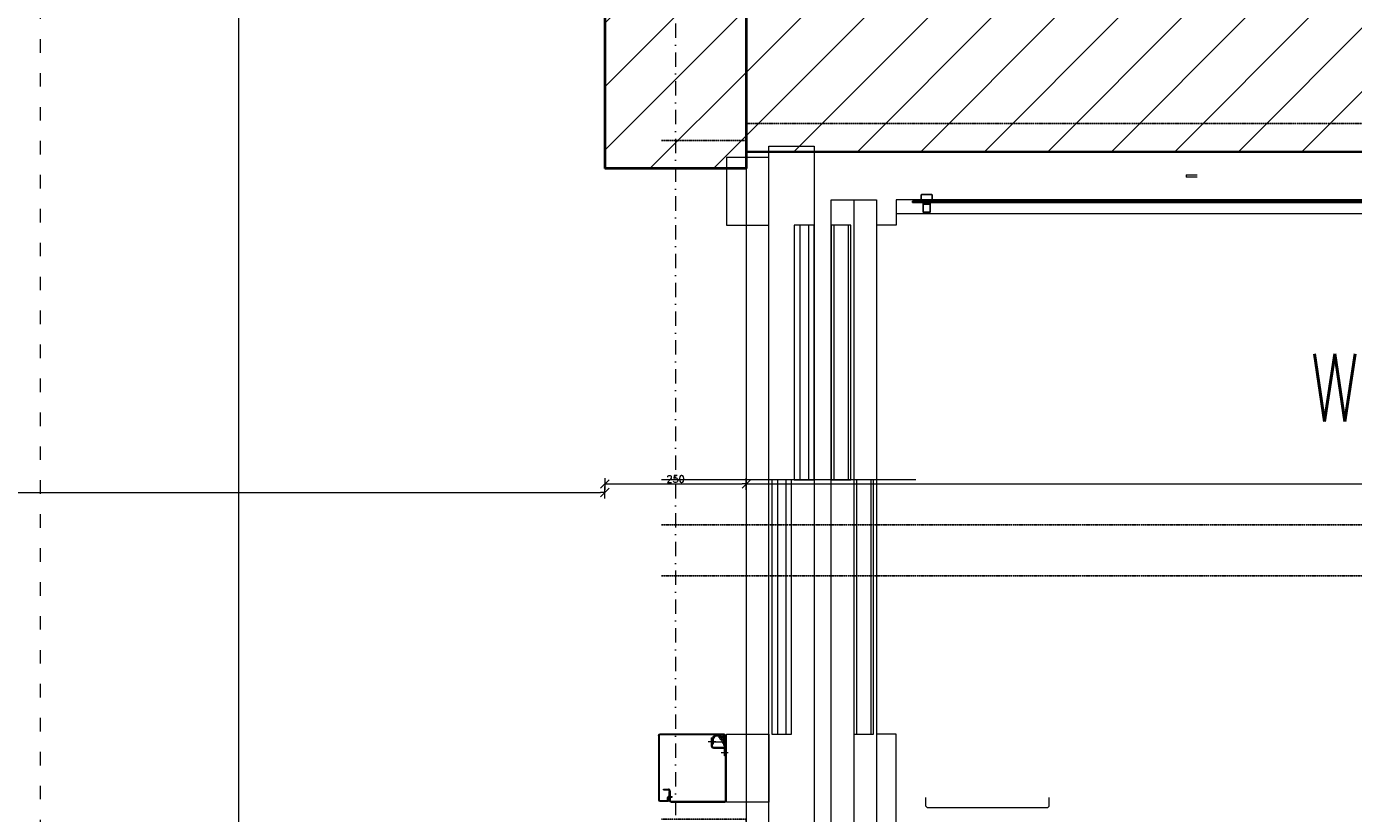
# Model space of a CAD drawing. Header units: millimetres. Extents: x -1893473 to 1546619, y -568027 to 942944.
# Tile 198 of 256: x 174199 to 176545, y -503439 to -502048. Entities that reach past the tile are written whole.
import ezdxf
from ezdxf.enums import TextEntityAlignment as Align

# ---------------------------------------------------------------- set-up
doc = ezdxf.new("R2010")
doc.units = ezdxf.units.MM
doc.header["$LTSCALE"] = 0.2
for name, pattern in [('ACAD_ISO03W100', [30, 12, -18]), ('ACAD_ISO10W100', [18, 12, -3, 0, -3]), ('DASHDOT', [25.4, 12.7, -6.35, 0, -6.35])]:
    doc.linetypes.add(name, pattern=pattern)
doc.layers.get('0').update_dxf_attribs({"lineweight": 0})
for name, color, linetype, lineweight in [('!! 0_Opis_pom', 9, 'Continuous', 13), ('!! 0_Osie', 1, 'DASHDOT', 13), ('!! 1_hatch projektowane ściany', 4, 'Continuous', 5), ('!! 1_OPIS POM NOWE', 140, 'Continuous', 5), ('!! 1_PROJ Sciany', 2, 'Continuous', 40), ('!! 1_PROJ ŻELBET', 1, 'Continuous', 35), ('!! wymiary osi', 250, 'Continuous', 9), ('P-Opis nadproża', 150, 'Continuous', 9), ('P-Osie', 1, 'DASHDOT', 18)]:
    doc.layers.add(name, color=color, linetype=linetype, lineweight=lineweight)
doc.layers.add('!! 0_ramki', color=251, linetype='Continuous', lineweight=9, plot=False)
doc.layers.add('!! 1_ proj wyposdażenie', color=7, linetype='Continuous', lineweight=5, true_color=0xa1a1a1)
doc.layers.add('!! 1_Wyburzenia', color=7, linetype='ACAD_ISO03W100', lineweight=13, true_color=0xff0505)
doc.layers.add('CarSlings', color=252, linetype='Continuous')
doc.layers.add('DASHD_25', color=1, linetype='ACAD_ISO10W100')
doc.styles.add('ARIAL', font='tahoma.ttf')
doc.styles.add('TXT', font='simplex.shx')
doc.dimstyles.new('DIM50', dxfattribs={"dimscale": 5, "dimtxt": 2.5, "dimasz": 1.5, "dimexe": 0, "dimexo": 0, "dimgap": 0.5, "dimtad": 1, "dimdec": 4, "dimrnd": 0.5, "dimdsep": 46, "dimtxsty": 'TXT', "dimblk1": 'TICK1', "dimblk2": 'TICK1', "dimsah": 1, "dimcen": 0, "dimse1": 1, "dimse2": 1, "dimclrd": 1, "dimclre": 7, "dimclrt": 9, "dimadec": 0, "dimazin": 0, "dimtfac": 1, "dimtdec": 4, "dimtmove": 2, "dimatfit": 3, "dimldrblk": 'TICK1', "dimfxl": 1, "dimtolj": 1, "dimarcsym": 0})
pattern_1 = [(45, (-604946.8, 1975938.4), (-56.1266008, 56.1266008), [])]

# ---------------------------------------------------------------- blocks, each defined once
blk = doc.blocks.new('*U3269')
at = {"layer": 'CarSlings'}
for p, q in [((-2.5, 0), (-2.5, -853)), ((0, 0), (-2.5, 0)), ((0, 0), (0, -853)), ((-14.5, -819.5), (-13.7, -818.2)), ((-14.5, -819.5), (-14.5, -836.5)), ((-3.3, -818.2), (-13.7, -818.2)), ((-5.7, -818.2), (-3.3, -814)), ((-3.3, -814), (-3.3, -842)), ((-3.3, -814), (-2.5, -814)), ((-14.5, -836.5), (-13.7, -837.8)), ((-3.3, -837.8), (-13.7, -837.8)), ((-5.7, -837.8), (-3.3, -842)), ((-3.3, -842), (-2.5, -842)), ((0, -822), (2.8, -822)), ((0, -834), (2.8, -834)), ((2.8, -822), (2.8, -834)), ((2.8, -822), (2.8, -834)), ((2.8, -822), (16.9, -822)), ((2.8, -834), (16.9, -834)), ((16.9, -822), (16.9, -834)), ((16.9, -822), (17.5, -823.1)), ((16.9, -834), (17.5, -832.9)), ((17.5, -823.1), (17.5, -832.9)), ((17.5, -823.1), (17.5, -832.9)), ((0, -845.5), (-2.5, -845.5)), ((0, -853), (-2.5, -853))]:
    blk.add_line(p, q, dxfattribs=at)
blk = doc.blocks.new('A$Cde40c024')
for p, q in [((285, -203), (285, -2325)), ((310, -225), (310, -2325)), ((780, -2290), (780, -2740)), ((190, -2470), (1718.5, -2470)), ((190, -2550), (190, -2470)), ((190, -2550), (190, -2470)), ((1718.5, -2550), (190, -2550)), ((330, -2550), (210, -2550)), ((210, -2550), (210, -2625)), ((330, -2625), (330, -2550)), ((1230, -2550), (1350, -2550)), ((1230, -2625), (1230, -2550)), ((1350, -2550), (1350, -2625)), ((150, -2590), (1750, -2590)), ((330, -2590), (1230, -2590)), ((210, -2625), (330, -2625)), ((1350, -2625), (1230, -2625))]:
    blk.add_line(p, q)
at = {"linetype": 'Continuous', "ltscale": 60}
for p, q in [((241, -1812), (241, -1793)), ((245, -1793), (245, -1812)), ((241, -1812), (245, -1812))]:
    blk.add_line(p, q, dxfattribs=at)
at = {"linetype": 'Continuous'}
for p, q in [((1357, -2054.5), (1342, -2054.5)), ((1357, -2054.5), (1360, -2057.5)), ((1360, -2057.5), (1360, -2269.5)), ((1357, -2272.5), (1342, -2272.5)), ((1360, -2269.5), (1357, -2272.5))]:
    blk.add_line(p, q, dxfattribs=at)
at = {"lineweight": 5}
for p, q in [((1230, -2365), (780, -2365)), ((780, -2365), (780, -2400)), ((1230, -2400), (1230, -2365)), ((285, -2400), (1717, -2400)), ((780, -2405), (330, -2405)), ((330, -2405), (330, -2440)), ((780, -2400), (1230, -2400)), ((780, -2440), (780, -2405)), ((330, -2440), (780, -2440))]:
    blk.add_line(p, q, dxfattribs=at)
at = {"ltscale": 5}
for p, q in [((1249.7, -2627), (1232, -2627)), ((1234, -2627), (1234, -2628.5)), ((1242.5, -2625), (1242.5, -2626.5)), ((1347, -2625), (1242.5, -2625)), ((1347, -2626.5), (1242.5, -2626.5)), ((1251.4, -2625.9), (1250.8, -2626.6)), ((1252.5, -2626.9), (1251.8, -2627.6)), ((1268, -2626.5), (1268, -2628.5)), ((1230, -2629), (1230, -2743)), ((1230, -2635.5), (1230, -2633.5)), ((1230, -2633.5), (1230, -2633.5)), ((1230, -2633.8), (1230, -2633.8)), ((1230, -2635.5), (1230, -2635.5)), ((1230, -2742.6), (1230, -2635.5)), ((1230, -2635.8), (1230, -2635.8)), ((1231, -2629), (1231, -2743)), ((1231, -2630.5), (1231.5, -2630.5)), ((1231, -2635.5), (1231, -2635.5)), ((1231, -2643), (1231, -2643.6)), ((1234, -2628), (1232, -2628)), ((1232.2, -2645.8), (1235.2, -2648.8)), ((1233, -2643), (1233, -2636.4)), ((1236.6, -2647.4), (1233.6, -2644.4)), ((1249.7, -2628.5), (1234, -2628.5)), ((1234.1, -2630.5), (1239.3, -2630.5)), ((1236, -2650), (1250.5, -2650)), ((1236, -2652), (1236, -2650)), ((1246.9, -2648), (1238, -2648)), ((1239.7, -2630.5), (1244, -2630.5)), ((1244, -2630.5), (1244, -2648)), ((1246.9, -2650), (1246.9, -2648)), ((1252.5, -2648), (1252.5, -2630.5)), ((1254.5, -2648), (1254.5, -2630.5)), ((1268, -2628.5), (1256.5, -2628.5)), ((1267.9, -2628.5), (1256.5, -2628.5)), ((1268, -2628.5), (1256.5, -2628.5)), ((1348.5, -2723), (1348.5, -2628)), ((1350, -2723), (1350, -2628)), ((1236, -2652), (1250.5, -2652)), ((1340, -2724.5), (1340, -2721)), ((1341, -2721), (1340, -2721)), ((1341, -2724.5), (1341, -2721)), ((1230, -2743), (1230, -2742.6)), ((1230, -2742.6), (1230, -2742.6)), ((1232, -2744), (1346, -2744)), ((1327, -2736.5), (1327, -2727.5)), ((1327, -2736.5), (1327, -2727.5)), ((1327, -2736.5), (1327, -2736.5)), ((1328.5, -2736.5), (1327, -2736.5)), ((1328.5, -2736.5), (1328.5, -2727.5)), ((1330, -2724.5), (1330.4, -2724.5)), ((1330, -2726), (1347, -2726)), ((1330.4, -2724.5), (1347, -2724.5)), ((1331, -2726), (1331, -2727)), ((1331, -2727), (1340, -2727)), ((1340, -2727), (1340, -2726)), ((1341, -2727), (1341, -2726)), ((1341, -2727), (1346, -2727)), ((1346, -2728), (1342, -2728)), ((1346, -2729), (1342, -2729)), ((1347, -2728), (1347, -2728.3)), ((1347, -2743), (1347, -2730)), ((1348, -2743), (1348, -2728)), ((1348, -2743), (1348, -2743)), ((1232, -2745), (1346, -2745)), ((1232.5, -2745), (1232, -2745)), ((1232.5, -2745), (1232.5, -2745))]:
    blk.add_line(p, q, dxfattribs=at)
at = {"ltscale": 15}
for p, q in [((1235.6, -2626.2), (1235.6, -2639)), ((1245, -2632.5), (1245, -2626.1)), ((1262, -2634.1), (1262, -2621.8)), ((1242, -2632.6), (1229.2, -2632.6)), ((1249, -2628.5), (1235.6, -2628.5)), ((1235.6, -2630), (1249, -2630)), ((1239.6, -2630.3), (1237.9, -2631.3)), ((1243, -2657.1), (1243, -2643.6)), ((1249, -2630), (1249, -2628.5))]:
    blk.add_line(p, q, dxfattribs=at)
for points in [[(285, -2325), (330, -2325), (330, -2360)], [(1435, -2325), (1230, -2325), (1230, -2360)], [(330, -2480), (780, -2480)], [(330, -2495), (780, -2495)], [(780, -2520), (1230, -2520)], [(780, -2535), (1230, -2535)]]:
    blk.add_lwpolyline(points)
at = {"lineweight": 5}
blk.add_lwpolyline([(285, -2360), (1717, -2360), (1717, -2440), (285, -2440)], close=True, dxfattribs=at)
for points in [[(780, -2370), (1230, -2370)], [(330, -2410), (780, -2410)], [(780, -2395), (1230, -2395)], [(330, -2435), (780, -2435)]]:
    blk.add_lwpolyline(points, dxfattribs=at)
for points in [[(780, -2505), (780, -2470), (330, -2470), (330, -2505)], [(1230, -2545), (1230, -2510), (780, -2510), (780, -2545)]]:
    blk.add_lwpolyline(points, close=True)
at = {"ltscale": 5}
for centre, radius, start, end in [((1232, -2629), 2, 90, 180), ((1249.7, -2625.5), 1.5, 270, 315), ((1253.6, -2628), 3, 90, 135), ((1256.5, -2630.5), 4, 90, 180), ((1253.6, -2628), 1.5, 90, 135), ((1347, -2628), 3, 0, 90), ((1347, -2628), 1.5, 0, 90), ((1232, -2629), 1, 90, 180), ((1235, -2643), 4, 180, 225), ((1235, -2643), 2, 180, 225), ((1238, -2646), 4, 225, 270), ((1238, -2646), 2, 225, 270), ((1249.7, -2625.5), 3, 270, 315), ((1250.5, -2648), 4, 270, 0), ((1250.5, -2648), 2, 270, 0), ((1256.5, -2630.5), 2, 90, 180), ((1232, -2743), 2, 180, 270), ((1232, -2743), 2, 180, 270), ((1232, -2743), 1, 180, 270), ((1330, -2727.5), 3, 90, 180), ((1330, -2727.5), 3, 147.8705, 180), ((1330, -2727.5), 1.5, 90, 180), ((1342, -2727), 2, 180, 270), ((1342, -2727), 1, 180, 270), ((1346, -2728), 2, 0, 90), ((1346, -2728), 1, 0, 90), ((1346, -2730), 2, 0, 90), ((1346, -2730), 1, 0, 90), ((1346, -2743), 2, 270, 0), ((1346, -2743), 1, 270, 0), ((1346, -2743), 2, 270, 0), ((1347, -2723), 3, 270, 0), ((1347, -2723), 1.5, 270, 0)]:
    blk.add_arc(centre, radius, start, end, dxfattribs=at)
at = {"ltscale": 15}
for centre, radius, start, end in [((1235.6, -2632.6), 4.6, 110.3697, 30), ((1235.6, -2632.6), 2.6, 90, 30), ((1235.6, -2627.5), 2.411662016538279e-14, 45, 135), ((1235.6, -2627.5), 2.411662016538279e-14, 45, 135)]:
    blk.add_arc(centre, radius, start, end, dxfattribs=at)
at = {"layer": 'DASHD_25'}
for p, q in [((860, -2740), (860, 0)), ((950, -2740), (950, 0))]:
    blk.add_line(p, q, dxfattribs=at)
blk.add_lwpolyline([(180, -2740), (180, -2590), (150, -2590), (150, -150), (150, -150), (1750, -150), (1750, -150), (1750, -2590), (1380, -2590), (1380, -2740)], dxfattribs=at)
blk.add_blockref('*U3269', (290, -1443))
blk = doc.blocks.new('BLOK OSI')
at = {"layer": 'P-Osie'}
blk.add_lwpolyline([(52842.71, -198101.59), (52842.71, -199860.82)], dxfattribs=at)
blk = doc.blocks.new('TICK1')
at = {"color": 2}
blk.add_line((-1, -1), (1, 1), dxfattribs=at)
at = {"color": 0}
for p, q in [((0, 0), (-1, 0)), ((0, -1.4), (0, 1.4))]:
    blk.add_line(p, q, dxfattribs=at)
blk = doc.blocks.new('*D1514')
at = {"layer": '!! wymiary osi', "color": 1, "lineweight": -2, "transparency": 16777216}
blk.add_line((301207.2, -508771.2), (303447.2, -508771.2), dxfattribs=at)
at = {"layer": 'DEFPOINTS', "color": 0, "transparency": 16777216}
for p in [(301199.7, -507803.7), (303454.7, -507803.7), (303454.7, -508771.2)]:
    blk.add_point(p, dxfattribs=at)
at = {"layer": '!! wymiary osi', "color": 1, "lineweight": -2, "transparency": 16777216, "xscale": 7.5, "yscale": 7.5, "zscale": 7.5, "rotation": 180}
blk.add_blockref('TICK1', (301199.7, -508771.2), dxfattribs=at)
at = {"layer": '!! wymiary osi', "color": 1, "lineweight": -2, "transparency": 16777216, "xscale": 7.5, "yscale": 7.5, "zscale": 7.5}
blk.add_blockref('TICK1', (303454.7, -508771.2), dxfattribs=at)
at = {"layer": '!! wymiary osi', "color": 9, "transparency": 16777216, "insert": (302327.2, -508762.4), "char_height": 12.5, "attachment_point": 5, "style": 'TXT'}
blk.add_mtext('\\A1;2255', dxfattribs=at)
blk = doc.blocks.new('*D1515')
at = {"layer": '!! wymiary osi', "color": 1, "lineweight": -2, "transparency": 16777216}
blk.add_line((303462.2, -508756.2), (303697.2, -508756.2), dxfattribs=at)
at = {"layer": 'DEFPOINTS', "color": 0, "transparency": 16777216}
for p in [(303454.7, -507788.7), (303704.7, -507918.7), (303704.7, -508756.2)]:
    blk.add_point(p, dxfattribs=at)
at = {"layer": '!! wymiary osi', "color": 1, "lineweight": -2, "transparency": 16777216, "xscale": 7.5, "yscale": 7.5, "zscale": 7.5, "rotation": 180}
blk.add_blockref('TICK1', (303454.7, -508756.2), dxfattribs=at)
at = {"layer": '!! wymiary osi', "color": 1, "lineweight": -2, "transparency": 16777216, "xscale": 7.5, "yscale": 7.5, "zscale": 7.5}
blk.add_blockref('TICK1', (303704.7, -508756.2), dxfattribs=at)
at = {"layer": '!! wymiary osi', "color": 9, "transparency": 16777216, "insert": (303579.7, -508747.4), "char_height": 12.5, "attachment_point": 5, "style": 'TXT'}
blk.add_mtext('\\A1;250', dxfattribs=at)
blk = doc.blocks.new('*D1516')
at = {"layer": '!! wymiary osi', "color": 1, "lineweight": -2, "transparency": 16777216}
blk.add_line((303712.2, -508756.2), (306137.2, -508756.2), dxfattribs=at)
at = {"layer": 'DEFPOINTS', "color": 0, "transparency": 16777216}
for p in [(303704.7, -507918.7), (306144.7, -508168.7), (306144.7, -508756.2)]:
    blk.add_point(p, dxfattribs=at)
at = {"layer": '!! wymiary osi', "color": 1, "lineweight": -2, "transparency": 16777216, "xscale": 7.5, "yscale": 7.5, "zscale": 7.5, "rotation": 180}
blk.add_blockref('TICK1', (303704.7, -508756.2), dxfattribs=at)
at = {"layer": '!! wymiary osi', "color": 1, "lineweight": -2, "transparency": 16777216, "xscale": 7.5, "yscale": 7.5, "zscale": 7.5}
blk.add_blockref('TICK1', (306144.7, -508756.2), dxfattribs=at)
at = {"layer": '!! wymiary osi', "color": 9, "transparency": 16777216, "insert": (304924.7, -508747.4), "char_height": 12.5, "attachment_point": 5, "style": 'TXT'}
blk.add_mtext('\\A1;2440', dxfattribs=at)
blk = doc.blocks.new('oznaczenie przekroi')
at = {"layer": '!! 1_Wyburzenia'}
blk.add_lwpolyline([(88789.92, -193651.73), (88789.92, -199799.74)], dxfattribs=at)
blk = doc.blocks.new('A$C2EB40A8D')
at = {"layer": '!! 1_hatch projektowane ściany'}
h = blk.add_hatch(dxfattribs=at)
h.set_pattern_fill('ANSI31', color=256, scale=25)
h.set_pattern_definition(pattern_1)
h.paths.add_polyline_path([(11803.89315, -9717.48603), (11803.89315, -9467.48603), (14243.89315, -9467.48603), (14243.89315, -7867.48603), (11803.89315, -7867.48603), (11803.89315, -7617.48603), (17553.89315, -7617.48603), (17553.89315, -4817.48603), (13368.87011, -4817.48603), (13368.87011, -4567.48603), (17803.89315, -4567.48603), (17803.89315, -7867.48603), (14393.89315, -7867.48603), (14393.89315, -9717.48603)])
h = blk.add_hatch(dxfattribs=at)
h.set_pattern_fill('ANSI31', color=256, scale=25)
h.set_pattern_definition(pattern_1)
h.paths.add_polyline_path([(11553.89315, -7897.48603), (11803.89315, -7897.48603), (11803.89315, -7172.49803), (11553.89315, -7172.49803)])
at = {"layer": '!! 0_ramki'}
blk.add_lwpolyline([(-31093.9525, 4834.99151), (10906.0475, 4834.99151), (10906.0475, -24865.00849), (-31093.9525, -24865.00849)], close=True, dxfattribs=at)
at = {"layer": '!! 1_hatch projektowane ściany'}
for points in [[(11803.89315, -9717.48603), (11803.89315, -9467.48603), (14243.89315, -9467.48603), (14243.89315, -7867.48603), (11803.89315, -7867.48603), (11803.89315, -7617.48603), (17553.89315, -7617.48603), (17553.89315, -4817.48603), (13368.87011, -4817.48603), (13368.87011, -4567.48603), (17803.89315, -4567.48603), (17803.89315, -7867.48603), (14393.89315, -7867.48603), (14393.89315, -9717.48603)], [(11553.89315, -7897.48603), (11803.89315, -7897.48603), (11803.89315, -7122.49803), (11553.89315, -7122.49803)]]:
    blk.add_lwpolyline(points, close=True, dxfattribs=at)
at = {"layer": '!! 1_PROJ Sciany'}
for p, q in [((11553.89315, -7122.49803), (11553.89315, -7897.48603)), ((11803.89315, -7122.49803), (11803.89315, -7897.48603))]:
    blk.add_line(p, q, dxfattribs=at)
blk.add_lwpolyline([(11803.89315, -7897.48603), (11553.89315, -7897.48603)], dxfattribs=at)
at = {"layer": '!! 1_PROJ ŻELBET'}
blk.add_lwpolyline([(11803.89315, -7867.48603), (17803.89315, -7867.48603)], dxfattribs=at)
at = {"layer": '!! 0_Osie', "xscale": 10, "yscale": 10, "zscale": 10}
blk.add_blockref('BLOK OSI', (-516748.24414, 1976683.397), dxfattribs=at)
at = {"layer": '!! 1_ proj wyposdażenie', "rotation": 270}
blk.add_blockref('A$Cde40c024', (14393.89315, -7667.48603), dxfattribs=at)
at = {"layer": '!! 1_Wyburzenia', "xscale": 10, "yscale": 10, "zscale": 10}
blk.add_blockref('oznaczenie przekroi', (-877343.67123, 1976068.79528), dxfattribs=at)
at = {"layer": '!! 0_Opis_pom', "ltscale": 0.7, "style": 'ARIAL'}
for tag, p in [('B1,21', (-891.77727, 31796.97458)), ('A1,16', (-13651.31084, 31587.95236)), ('B1,19', (-5798.61305, 31587.22944)), ('B1/17', (-9701.43347, 31565.05244)), ('1,23', (10805.41388, 31565.05244)), ('1,22', (4526.58954, 31507.65132)), ('A1,1', (-16866.13618, 31459.3792)), ('B1,18', (-7791.62894, 31330.08444)), ('B1,20', (-2961.4347, 31167.05787)), ('A1,6', (-19287.17717, 30923.71998)), ('B1,1', (14135.63445, 30913.92963)), ('B1,3', (17346.74696, 30023.81022)), ('B1,4', (29817.71501, 29157.67457)), ('A1,5', (-23454.5385, 28820.77901)), ('A1,2', (-17502.57721, 28602.57524)), ('B1,2D', (2616.16402, 28559.52261)), ('A1,15', (-13651.31084, 28261.46046)), ('B1,4', (29883.58177, 28158.35876)), ('B1,2B', (18801.54781, 27650.12382)), ('B1,2A', (13086.7373, 27376.04393)), ('A1,3', (-16846.27912, 25980.40356)), ('B1,8', (9089.53994, 25356.27639)), ('B1,6', (31915.87888, 23754.79829)), ('A1,4', (-24010.17576, 23559.17399)), ('B1,14', (-11621.32288, 23261.44183)), ('B1,13', (-3080.55208, 22924.09997)), ('B1,5', (29245.49088, 22896.69268)), ('B1,10', (3982.60923, 22874.21277)), ('B1,9', (5634.43488, 22623.92098)), ('B1,2C', (13327.26639, 22378.5328)), ('B1,7', (16398.41175, 22348.28836)), ('B1,11', (5553.20442, 20939.83877)), ('B1,12', (3693.27174, 20628.72148)), ('C1,3', (5969.08376, 16336.01084)), ('C1,2', (11955.93711, 11671.55655)), ('C1,1', (15659.17205, 11415.94196)), ('C1,4', (5140.00888, 9205.5831)), ('C1,5', (5680.4486, 6154.54995)), ('C1,10', (16327.05085, 6080.66085)), ('C1,9', (16526.57171, 3173.45283)), ('C1,6', (6367.37903, 2771.84181)), ('D0,18', (-1981.87701, -110.73158)), ('D0,7', (-13531.42299, -1159.67649)), ('C1,7', (7275.77161, -1303.00991)), ('D0,17', (2064.87671, -1345.69113)), ('D0,3', (-9324.21674, -1442.63631)), ('D0,6', (-17529.61851, -1957.37463)), ('D0,10', (-21369.4432, -2140.60378)), ('D,09', (-12990.08379, -2746.32902)), ('D0,2', (-5516.19514, -3101.87722)), ('D0,16', (2266.73061, -3284.15369)), ('D0,8', (-14357.79539, -3567.69719)), ('D0,5', (-10461.54478, -3629.26575)), ('D0,4', (-8396.53404, -4353.7937)), ('D0,15', (1974.41895, -5205.84774)), ('D0,1', (-5633.49598, -5662.48534)), ('D0,11', (-23334.09291, -6045.78706)), ('D0,12', (-22436.85763, -9302.9678)), ('D0,13', (-22436.85763, -11581.16526)), ('D0,14', (-13645.94445, -11884.57769))]:
    blk.add_attdef(tag, text='', height=119.68, dxfattribs=at).set_placement(p, align=Align.MIDDLE_CENTER)
at = {"layer": '!! 1_OPIS POM NOWE', "style": 'TXT', "width": 0.7}
blk.add_text('WINDA', height=120, dxfattribs=at).set_placement((12968.42526, -8344.67996), align=Align.CENTER)
at = {"layer": '!! 1_OPIS POM NOWE', "style": 'ARIAL'}
for tag, p in [('C1.7A', (7769.3756, 685.765)), ('C1.7C', (7655.80151, -2045.04756)), ('C1.8B', (10935.93068, -2107.41983)), ('C1.8A', (13897.39715, -2120.69016)), ('C1.7B', (8274.43201, -3270.18959)), ('E1.2', (16701.02923, -5331.07351)), ('E1.5E', (21974.23379, -5463.99012)), ('E1.5D', (24989.27391, -5785.36474)), ('E1.1', (8357.81567, -5851.01076)), ('E1.5C', (25222.53959, -6394.64172)), ('E1.5B', (27694.70831, -7009.86571)), ('E1.6', (5279.46063, -8141.28746)), ('E1.5A', (25547.9555, -8495.18994)), ('E1.5G', (23977.19473, -9792.46695)), ('E1.5F', (22414.7084, -9822.66389)), ('E1,4', (13935.69867, -10458.20073)), ('E1.5L', (28030.8296, -11267.7725)), ('E1.3', (5639.18862, -11994.01941)), ('E1.5H', (23988.49716, -12231.38049)), ('E1.5K', (27714.73934, -12977.98364)), ('E1.5I', (22290.68736, -13989.9049)), ('E1.5J', (27095.71534, -16088.17469))]:
    blk.add_attdef(tag, text='', height=119.68, dxfattribs=at).set_placement(p, align=Align.MIDDLE_CENTER)
at = {"layer": '!! wymiary osi'}
for base, p1, p2, picture, middle in [((11553.89315, -8469.92058), (9298.87011, -7502.48603), (11553.89315, -7502.48603), '*D1514', (10426.38163, -8461.17058)), ((11803.89315, -8454.92058), (11553.89315, -7487.48603), (11803.89315, -7617.48603), '*D1515', (11678.89315, -8446.17058)), ((14243.89315, -8454.92058), (11803.89315, -7617.48603), (14243.89315, -7867.48603), '*D1516', (13023.89315, -8446.17058))]:
    dim = blk.add_linear_dim(base=base, p1=p1, p2=p2, dimstyle='DIM50', dxfattribs=at)
    dim.commit()
    dim.dimension.update_dxf_attribs({"geometry": picture, "text_midpoint": middle, "insert": (-291900.79406, 500301.26018)})

msp = doc.modelspace()

# ---------------------------------------------------------------- block references
at = {"layer": 'P-Opis nadproża', "color": 4}
msp.add_blockref('A$C2EB40A8D', (163667.94092, -494401.63474), dxfattribs=at)

doc.saveas('drawing.dxf')
